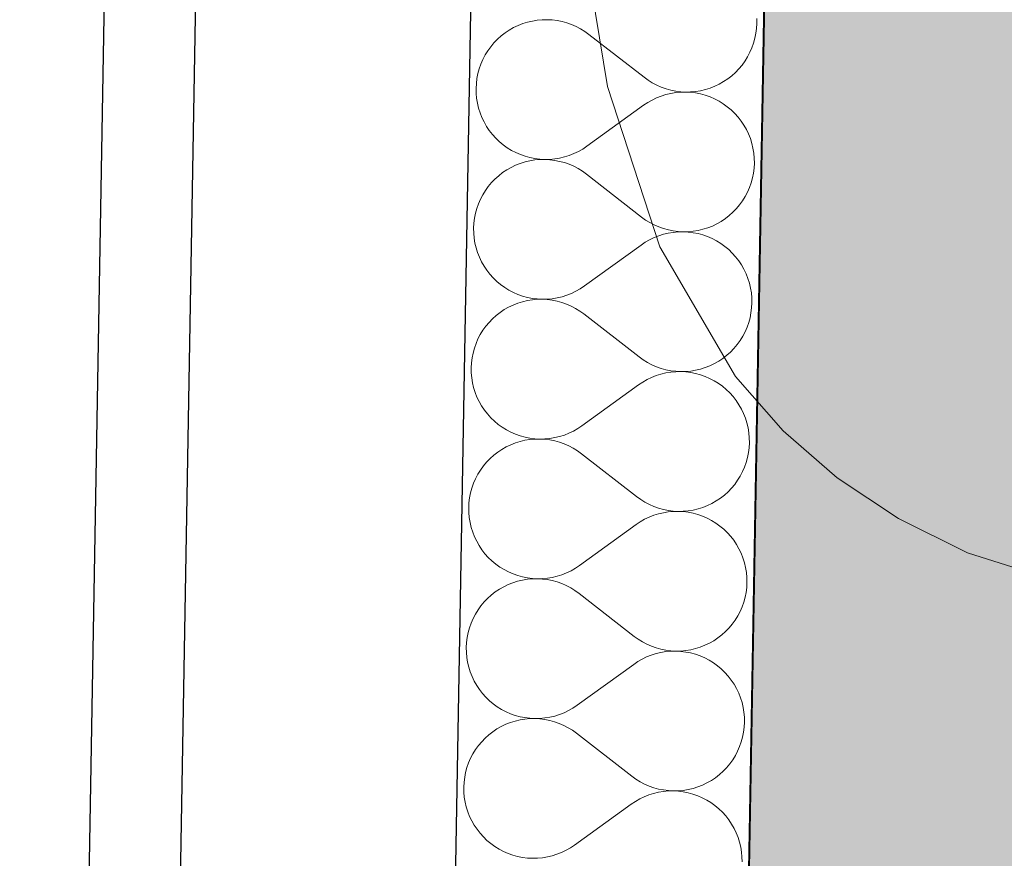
# Model space of a CAD drawing. Header units: millimetres. Extents: x -28017 to 3863, y -4271 to 20239.
# Tile 17 of 105: x -20835 to -20298, y 2877 to 3334. Entities that reach past the tile are written whole.
import ezdxf

# ---------------------------------------------------------------- set-up
doc = ezdxf.new("R2010")
doc.units = ezdxf.units.MM
doc.header["$MEASUREMENT"] = 0
doc.linetypes.add('Wipeout_Contour', pattern=[1000, 0, -1000])
for name, color, linetype in [('5._POHLED ZÁPADNÍ_2_Anotace - SP', 7, 'Continuous'), ('5._POHLED ZÁPADNÍ_2_Konstrukce - nenosné', 7, 'Continuous'), ('5._POHLED ZÁPADNÍ_2_Konstrukce - nosné', 7, 'Continuous'), ('5._POHLED ZÁPADNÍ_2_Nové_Konstrukce - nosné', 7, 'Continuous'), ('5._POHLED ZÁPADNÍ_2_Nové_Situace', 7, 'Continuous'), ('5._POHLED ZÁPADNÍ_2_Nové_Výplně - Povrchové', 7, 'Continuous'), ('5._POHLED ZÁPADNÍ_2_Nové_Výplně – Řezové', 7, 'Continuous'), ('5._POHLED ZÁPADNÍ_2_Výplně – Řezové', 7, 'Continuous')]:
    doc.layers.add(name, color=color, linetype=linetype)

# ---------------------------------------------------------------- blocks, each defined once
blk = doc.blocks.new('*X27', base_point=(-28336.19, -5790.34))
at = {"layer": '5._POHLED ZÁPADNÍ_2_Nové_Výplně – Řezové', "color": 21, "linetype": 'Continuous', "lineweight": 20, "true_color": 0xffaaaa}
for p, q in [((-20552.52, 3333.41), (-20555.21, 3332.98)), ((-20549.81, 3333.65), (-20552.52, 3333.41)), ((-20547.09, 3333.7), (-20549.81, 3333.65)), ((-20544.38, 3333.55), (-20547.09, 3333.7)), ((-20541.68, 3333.21), (-20544.38, 3333.55)), ((-20432.85, 3331.69), (-20432.9, 3334.41)), ((-20567.8, 3328.02), (-20570.07, 3326.51)), ((-20565.44, 3329.37), (-20567.8, 3328.02)), ((-20562.98, 3330.54), (-20565.44, 3329.37)), ((-20560.45, 3331.54), (-20562.98, 3330.54)), ((-20557.86, 3332.35), (-20560.45, 3331.54)), ((-20555.21, 3332.98), (-20557.86, 3332.35)), ((-20539.01, 3332.68), (-20541.68, 3333.21)), ((-20536.39, 3331.96), (-20539.01, 3332.68)), ((-20533.82, 3331.05), (-20536.39, 3331.96)), ((-20531.33, 3329.97), (-20533.82, 3331.05)), ((-20528.92, 3328.7), (-20531.33, 3329.97)), ((-20526.6, 3327.27), (-20528.92, 3328.7)), ((-20433.33, 3326.27), (-20432.99, 3328.97)), ((-20432.99, 3328.97), (-20432.85, 3331.69)), ((-20574.24, 3323.03), (-20576.13, 3321.07)), ((-20572.21, 3324.84), (-20574.24, 3323.03)), ((-20570.07, 3326.51), (-20572.21, 3324.84)), ((-20524.4, 3325.68), (-20526.6, 3327.27)), ((-20524.4, 3325.68), (-20494.33, 3302.29)), ((-20434.58, 3320.98), (-20433.86, 3323.6)), ((-20433.86, 3323.6), (-20433.33, 3326.27)), ((-20577.87, 3318.98), (-20579.46, 3316.77)), ((-20576.13, 3321.07), (-20577.87, 3318.98)), ((-20436.57, 3315.92), (-20435.49, 3318.41)), ((-20435.49, 3318.41), (-20434.58, 3320.98)), ((-20582.15, 3312.05), (-20583.24, 3309.55)), ((-20580.89, 3314.46), (-20582.15, 3312.05)), ((-20579.46, 3316.77), (-20580.89, 3314.46)), ((-20439.26, 3311.19), (-20437.83, 3313.51)), ((-20437.83, 3313.51), (-20436.57, 3315.92)), ((-20584.14, 3306.99), (-20584.86, 3304.37)), ((-20583.24, 3309.55), (-20584.14, 3306.99)), ((-20444.49, 3304.94), (-20442.6, 3306.9)), ((-20442.6, 3306.9), (-20440.85, 3308.99)), ((-20440.85, 3308.99), (-20439.26, 3311.19)), ((-20585.39, 3301.7), (-20585.73, 3299)), ((-20584.86, 3304.37), (-20585.39, 3301.7)), ((-20494.33, 3302.29), (-20492.12, 3300.7)), ((-20450.92, 3299.94), (-20448.66, 3301.46)), ((-20448.66, 3301.46), (-20446.51, 3303.12)), ((-20446.51, 3303.12), (-20444.49, 3304.94)), ((-20585.73, 3299), (-20585.88, 3296.28)), ((-20585.88, 3296.28), (-20585.83, 3293.56)), ((-20492.12, 3300.7), (-20489.81, 3299.27)), ((-20489.81, 3299.27), (-20487.4, 3298)), ((-20487.4, 3298), (-20484.91, 3296.92)), ((-20484.91, 3296.92), (-20482.34, 3296.01)), ((-20482.34, 3296.01), (-20479.72, 3295.29)), ((-20460.87, 3295.62), (-20458.27, 3296.43)), ((-20458.27, 3296.43), (-20455.74, 3297.43)), ((-20455.74, 3297.43), (-20453.29, 3298.6)), ((-20453.29, 3298.6), (-20450.92, 3299.94)), ((-20585.83, 3293.56), (-20585.58, 3290.85)), ((-20585.58, 3290.85), (-20585.15, 3288.17)), ((-20487.52, 3291.09), (-20489.97, 3289.92)), ((-20484.99, 3292.09), (-20487.52, 3291.09)), ((-20482.4, 3292.91), (-20484.99, 3292.09)), ((-20479.75, 3293.54), (-20482.4, 3292.91)), ((-20477.06, 3293.97), (-20479.75, 3293.54)), ((-20479.72, 3295.29), (-20477.05, 3294.76)), ((-20474.35, 3294.22), (-20477.06, 3293.97)), ((-20477.05, 3294.76), (-20474.35, 3294.42)), ((-20474.35, 3294.42), (-20471.63, 3294.27)), ((-20471.63, 3294.27), (-20474.35, 3294.22)), ((-20471.63, 3294.27), (-20468.91, 3294.32)), ((-20468.92, 3294.13), (-20471.63, 3294.27)), ((-20466.22, 3293.79), (-20468.92, 3294.13)), ((-20468.91, 3294.32), (-20466.2, 3294.56)), ((-20463.55, 3293.26), (-20466.22, 3293.79)), ((-20466.2, 3294.56), (-20463.52, 3294.99)), ((-20460.92, 3292.54), (-20463.55, 3293.26)), ((-20463.52, 3294.99), (-20460.87, 3295.62)), ((-20458.36, 3291.64), (-20460.92, 3292.54)), ((-20455.86, 3290.56), (-20458.36, 3291.64)), ((-20453.45, 3289.3), (-20455.86, 3290.56)), ((-20585.15, 3288.17), (-20584.52, 3285.52)), ((-20584.52, 3285.52), (-20583.71, 3282.92)), ((-20525.47, 3264.74), (-20494.6, 3287.05)), ((-20492.34, 3288.57), (-20494.6, 3287.05)), ((-20489.97, 3289.92), (-20492.34, 3288.57)), ((-20451.14, 3287.87), (-20453.45, 3289.3)), ((-20448.93, 3286.28), (-20451.14, 3287.87)), ((-20446.84, 3284.54), (-20448.93, 3286.28)), ((-20583.71, 3282.92), (-20582.71, 3280.39)), ((-20582.71, 3280.39), (-20581.54, 3277.94)), ((-20444.88, 3282.65), (-20446.84, 3284.54)), ((-20443.06, 3280.62), (-20444.88, 3282.65)), ((-20441.39, 3278.48), (-20443.06, 3280.62)), ((-20581.54, 3277.94), (-20580.19, 3275.57)), ((-20580.19, 3275.57), (-20578.68, 3273.31)), ((-20439.88, 3276.22), (-20441.39, 3278.48)), ((-20438.53, 3273.85), (-20439.88, 3276.22)), ((-20578.68, 3273.31), (-20577.01, 3271.17)), ((-20577.01, 3271.17), (-20575.19, 3269.14)), ((-20575.19, 3269.14), (-20573.23, 3267.25)), ((-20437.36, 3271.4), (-20438.53, 3273.85)), ((-20436.36, 3268.87), (-20437.36, 3271.4)), ((-20573.23, 3267.25), (-20571.14, 3265.51)), ((-20571.14, 3265.51), (-20568.93, 3263.92)), ((-20568.93, 3263.92), (-20566.62, 3262.49)), ((-20527.73, 3263.22), (-20525.47, 3264.74)), ((-20435.55, 3266.27), (-20436.36, 3268.87)), ((-20434.92, 3263.62), (-20435.55, 3266.27)), ((-20434.48, 3260.94), (-20434.92, 3263.62)), ((-20566.62, 3262.49), (-20564.21, 3261.23)), ((-20564.21, 3261.23), (-20561.71, 3260.15)), ((-20561.71, 3260.15), (-20559.14, 3259.25)), ((-20559.14, 3259.25), (-20556.52, 3258.53)), ((-20556.52, 3258.53), (-20553.85, 3258)), ((-20543, 3257.82), (-20540.32, 3258.25)), ((-20540.32, 3258.25), (-20537.67, 3258.88)), ((-20537.67, 3258.88), (-20535.08, 3259.7)), ((-20535.08, 3259.7), (-20532.55, 3260.7)), ((-20532.55, 3260.7), (-20530.09, 3261.87)), ((-20530.09, 3261.87), (-20527.73, 3263.22)), ((-20434.24, 3258.23), (-20434.48, 3260.94)), ((-20434.19, 3255.51), (-20434.24, 3258.23)), ((-20566.78, 3253.19), (-20569.14, 3251.85)), ((-20564.33, 3254.36), (-20566.78, 3253.19)), ((-20561.79, 3255.36), (-20564.33, 3254.36)), ((-20559.2, 3256.17), (-20561.79, 3255.36)), ((-20556.55, 3256.8), (-20559.2, 3256.17)), ((-20553.86, 3257.23), (-20556.55, 3256.8)), ((-20551.15, 3257.47), (-20553.86, 3257.23)), ((-20553.85, 3258), (-20551.15, 3257.66)), ((-20551.15, 3257.66), (-20548.43, 3257.52)), ((-20548.43, 3257.52), (-20551.15, 3257.47)), ((-20548.43, 3257.52), (-20545.71, 3257.57)), ((-20545.72, 3257.37), (-20548.43, 3257.52)), ((-20543.02, 3257.03), (-20545.72, 3257.37)), ((-20545.71, 3257.57), (-20543, 3257.82)), ((-20540.35, 3256.5), (-20543.02, 3257.03)), ((-20537.73, 3255.78), (-20540.35, 3256.5)), ((-20535.16, 3254.87), (-20537.73, 3255.78)), ((-20532.67, 3253.79), (-20535.16, 3254.87)), ((-20530.26, 3252.52), (-20532.67, 3253.79)), ((-20434.67, 3250.09), (-20434.34, 3252.79)), ((-20434.34, 3252.79), (-20434.19, 3255.51)), ((-20573.56, 3248.67), (-20575.58, 3246.85)), ((-20571.41, 3250.33), (-20573.56, 3248.67)), ((-20569.14, 3251.85), (-20571.41, 3250.33)), ((-20527.95, 3251.09), (-20530.26, 3252.52)), ((-20525.74, 3249.5), (-20527.95, 3251.09)), ((-20525.74, 3249.5), (-20495.67, 3226.11)), ((-20435.92, 3244.8), (-20435.2, 3247.42)), ((-20435.2, 3247.42), (-20434.67, 3250.09)), ((-20579.21, 3242.8), (-20580.8, 3240.6)), ((-20577.47, 3244.89), (-20579.21, 3242.8)), ((-20575.58, 3246.85), (-20577.47, 3244.89)), ((-20437.91, 3239.74), (-20436.83, 3242.24)), ((-20436.83, 3242.24), (-20435.92, 3244.8)), ((-20582.23, 3238.28), (-20583.5, 3235.87)), ((-20580.8, 3240.6), (-20582.23, 3238.28)), ((-20440.6, 3235.02), (-20439.18, 3237.33)), ((-20439.18, 3237.33), (-20437.91, 3239.74)), ((-20584.58, 3233.38), (-20585.49, 3230.81)), ((-20583.5, 3235.87), (-20584.58, 3233.38)), ((-20443.94, 3230.72), (-20442.2, 3232.81)), ((-20442.2, 3232.81), (-20440.6, 3235.02)), ((-20586.21, 3228.19), (-20586.74, 3225.52)), ((-20585.49, 3230.81), (-20586.21, 3228.19)), ((-20495.67, 3226.11), (-20493.46, 3224.52)), ((-20450, 3225.28), (-20447.85, 3226.95)), ((-20447.85, 3226.95), (-20445.83, 3228.76)), ((-20445.83, 3228.76), (-20443.94, 3230.72)), ((-20587.07, 3222.82), (-20587.22, 3220.1)), ((-20586.74, 3225.52), (-20587.07, 3222.82)), ((-20493.46, 3224.52), (-20491.15, 3223.09)), ((-20491.15, 3223.09), (-20488.74, 3221.82)), ((-20488.74, 3221.82), (-20486.25, 3220.74)), ((-20486.25, 3220.74), (-20483.68, 3219.83)), ((-20459.62, 3220.25), (-20457.08, 3221.25)), ((-20457.08, 3221.25), (-20454.63, 3222.42)), ((-20454.63, 3222.42), (-20452.27, 3223.77)), ((-20452.27, 3223.77), (-20450, 3225.28)), ((-20587.22, 3220.1), (-20587.17, 3217.38)), ((-20587.17, 3217.38), (-20586.93, 3214.67)), ((-20486.33, 3215.91), (-20488.86, 3214.91)), ((-20483.74, 3216.73), (-20486.33, 3215.91)), ((-20481.09, 3217.36), (-20483.74, 3216.73)), ((-20483.68, 3219.83), (-20481.06, 3219.11)), ((-20478.4, 3217.79), (-20481.09, 3217.36)), ((-20481.06, 3219.11), (-20478.39, 3218.58)), ((-20475.7, 3218.04), (-20478.4, 3217.79)), ((-20478.39, 3218.58), (-20475.69, 3218.24)), ((-20472.98, 3218.09), (-20475.7, 3218.04)), ((-20475.69, 3218.24), (-20472.98, 3218.09)), ((-20472.98, 3218.09), (-20470.26, 3218.14)), ((-20470.26, 3217.95), (-20472.98, 3218.09)), ((-20470.26, 3218.14), (-20467.55, 3218.38)), ((-20467.56, 3217.61), (-20470.26, 3217.95)), ((-20464.89, 3217.08), (-20467.56, 3217.61)), ((-20467.55, 3218.38), (-20464.86, 3218.81)), ((-20462.27, 3216.36), (-20464.89, 3217.08)), ((-20464.86, 3218.81), (-20462.21, 3219.44)), ((-20459.7, 3215.46), (-20462.27, 3216.36)), ((-20462.21, 3219.44), (-20459.62, 3220.25)), ((-20457.2, 3214.38), (-20459.7, 3215.46)), ((-20586.93, 3214.67), (-20586.49, 3211.99)), ((-20586.49, 3211.99), (-20585.86, 3209.34)), ((-20526.81, 3188.56), (-20495.94, 3210.87)), ((-20493.68, 3212.39), (-20495.94, 3210.87)), ((-20491.32, 3213.74), (-20493.68, 3212.39)), ((-20488.86, 3214.91), (-20491.32, 3213.74)), ((-20454.79, 3213.12), (-20457.2, 3214.38)), ((-20452.48, 3211.69), (-20454.79, 3213.12)), ((-20450.27, 3210.1), (-20452.48, 3211.69)), ((-20448.18, 3208.36), (-20450.27, 3210.1)), ((-20585.86, 3209.34), (-20585.05, 3206.74)), ((-20585.05, 3206.74), (-20584.05, 3204.21)), ((-20446.22, 3206.47), (-20448.18, 3208.36)), ((-20444.4, 3204.45), (-20446.22, 3206.47)), ((-20584.05, 3204.21), (-20582.88, 3201.76)), ((-20582.88, 3201.76), (-20581.53, 3199.4)), ((-20581.53, 3199.4), (-20580.02, 3197.13)), ((-20442.73, 3202.3), (-20444.4, 3204.45)), ((-20441.22, 3200.04), (-20442.73, 3202.3)), ((-20439.87, 3197.67), (-20441.22, 3200.04)), ((-20580.02, 3197.13), (-20578.35, 3194.99)), ((-20578.35, 3194.99), (-20576.53, 3192.96)), ((-20438.7, 3195.22), (-20439.87, 3197.67)), ((-20437.7, 3192.69), (-20438.7, 3195.22)), ((-20576.53, 3192.96), (-20574.57, 3191.08)), ((-20574.57, 3191.08), (-20572.48, 3189.33)), ((-20572.48, 3189.33), (-20570.27, 3187.74)), ((-20529.07, 3187.04), (-20526.81, 3188.56)), ((-20436.89, 3190.09), (-20437.7, 3192.69)), ((-20436.26, 3187.45), (-20436.89, 3190.09)), ((-20570.27, 3187.74), (-20567.96, 3186.31)), ((-20567.96, 3186.31), (-20565.55, 3185.06)), ((-20565.55, 3185.06), (-20563.05, 3183.97)), ((-20563.05, 3183.97), (-20560.49, 3183.07)), ((-20560.49, 3183.07), (-20557.86, 3182.35)), ((-20539.01, 3182.7), (-20536.42, 3183.52)), ((-20536.42, 3183.52), (-20533.89, 3184.52)), ((-20533.89, 3184.52), (-20531.44, 3185.69)), ((-20531.44, 3185.69), (-20529.07, 3187.04)), ((-20435.82, 3184.76), (-20436.26, 3187.45)), ((-20435.58, 3182.05), (-20435.82, 3184.76)), ((-20565.67, 3178.19), (-20568.12, 3177.01)), ((-20563.14, 3179.18), (-20565.67, 3178.19)), ((-20560.54, 3179.99), (-20563.14, 3179.18)), ((-20557.89, 3180.62), (-20560.54, 3179.99)), ((-20555.21, 3181.05), (-20557.89, 3180.62)), ((-20557.86, 3182.35), (-20555.19, 3181.82)), ((-20552.5, 3181.29), (-20555.21, 3181.05)), ((-20555.19, 3181.82), (-20552.49, 3181.49)), ((-20549.78, 3181.34), (-20552.5, 3181.29)), ((-20552.49, 3181.49), (-20549.78, 3181.34)), ((-20549.78, 3181.34), (-20547.06, 3181.39)), ((-20547.06, 3181.2), (-20549.78, 3181.34)), ((-20547.06, 3181.39), (-20544.35, 3181.64)), ((-20544.36, 3180.85), (-20547.06, 3181.2)), ((-20541.69, 3180.32), (-20544.36, 3180.85)), ((-20544.35, 3181.64), (-20541.66, 3182.08)), ((-20539.07, 3179.6), (-20541.69, 3180.32)), ((-20541.66, 3182.08), (-20539.01, 3182.7)), ((-20536.5, 3178.7), (-20539.07, 3179.6)), ((-20534.01, 3177.61), (-20536.5, 3178.7)), ((-20435.68, 3176.61), (-20435.53, 3179.33)), ((-20435.53, 3179.33), (-20435.58, 3182.05)), ((-20574.9, 3172.49), (-20576.92, 3170.67)), ((-20572.75, 3174.16), (-20574.9, 3172.49)), ((-20570.49, 3175.67), (-20572.75, 3174.16)), ((-20568.12, 3177.01), (-20570.49, 3175.67)), ((-20531.6, 3176.35), (-20534.01, 3177.61)), ((-20529.29, 3174.91), (-20531.6, 3176.35)), ((-20527.08, 3173.32), (-20529.29, 3174.91)), ((-20527.08, 3173.32), (-20497.01, 3149.93)), ((-20436.55, 3171.25), (-20436.02, 3173.91)), ((-20436.02, 3173.91), (-20435.68, 3176.61)), ((-20578.81, 3168.71), (-20580.56, 3166.62)), ((-20576.92, 3170.67), (-20578.81, 3168.71)), ((-20438.17, 3166.06), (-20437.27, 3168.62)), ((-20437.27, 3168.62), (-20436.55, 3171.25)), ((-20583.58, 3162.1), (-20584.84, 3159.69)), ((-20582.15, 3164.42), (-20583.58, 3162.1)), ((-20580.56, 3166.62), (-20582.15, 3164.42)), ((-20440.52, 3161.15), (-20439.26, 3163.56)), ((-20439.26, 3163.56), (-20438.17, 3166.06)), ((-20585.92, 3157.2), (-20586.83, 3154.63)), ((-20584.84, 3159.69), (-20585.92, 3157.2)), ((-20445.28, 3154.54), (-20443.54, 3156.63)), ((-20443.54, 3156.63), (-20441.95, 3158.84)), ((-20441.95, 3158.84), (-20440.52, 3161.15)), ((-20587.55, 3152.01), (-20588.08, 3149.34)), ((-20586.83, 3154.63), (-20587.55, 3152.01)), ((-20449.2, 3150.77), (-20447.17, 3152.58)), ((-20447.17, 3152.58), (-20445.28, 3154.54)), ((-20588.42, 3146.64), (-20588.56, 3143.92)), ((-20588.08, 3149.34), (-20588.42, 3146.64)), ((-20497.01, 3149.93), (-20494.81, 3148.34)), ((-20494.81, 3148.34), (-20492.49, 3146.91)), ((-20492.49, 3146.91), (-20490.08, 3145.65)), ((-20490.08, 3145.65), (-20487.59, 3144.56)), ((-20458.43, 3145.07), (-20455.97, 3146.24)), ((-20455.97, 3146.24), (-20453.61, 3147.59)), ((-20453.61, 3147.59), (-20451.34, 3149.1)), ((-20451.34, 3149.1), (-20449.2, 3150.77)), ((-20588.56, 3143.92), (-20588.51, 3141.2)), ((-20588.51, 3141.2), (-20588.27, 3138.49)), ((-20485.08, 3140.55), (-20487.67, 3139.73)), ((-20487.59, 3144.56), (-20485.02, 3143.65)), ((-20482.43, 3141.18), (-20485.08, 3140.55)), ((-20485.02, 3143.65), (-20482.4, 3142.93)), ((-20479.75, 3141.62), (-20482.43, 3141.18)), ((-20482.4, 3142.93), (-20479.73, 3142.4)), ((-20477.04, 3141.86), (-20479.75, 3141.62)), ((-20479.73, 3142.4), (-20477.03, 3142.06)), ((-20474.32, 3141.91), (-20477.04, 3141.86)), ((-20477.03, 3142.06), (-20474.32, 3141.91)), ((-20474.32, 3141.91), (-20471.6, 3141.96)), ((-20471.6, 3141.77), (-20474.32, 3141.91)), ((-20471.6, 3141.96), (-20468.89, 3142.2)), ((-20468.9, 3141.43), (-20471.6, 3141.77)), ((-20466.23, 3140.9), (-20468.9, 3141.43)), ((-20468.89, 3142.2), (-20466.2, 3142.64)), ((-20463.61, 3140.19), (-20466.23, 3140.9)), ((-20466.2, 3142.64), (-20463.55, 3143.26)), ((-20461.04, 3139.28), (-20463.61, 3140.19)), ((-20463.55, 3143.26), (-20460.96, 3144.07)), ((-20460.96, 3144.07), (-20458.43, 3145.07)), ((-20588.27, 3138.49), (-20587.83, 3135.81)), ((-20587.83, 3135.81), (-20587.21, 3133.16)), ((-20528.15, 3112.38), (-20497.28, 3134.7)), ((-20495.02, 3136.21), (-20497.28, 3134.7)), ((-20492.66, 3137.56), (-20495.02, 3136.21)), ((-20490.2, 3138.74), (-20492.66, 3137.56)), ((-20487.67, 3139.73), (-20490.2, 3138.74)), ((-20458.55, 3138.2), (-20461.04, 3139.28)), ((-20456.13, 3136.94), (-20458.55, 3138.2)), ((-20453.82, 3135.51), (-20456.13, 3136.94)), ((-20451.61, 3133.92), (-20453.82, 3135.51)), ((-20587.21, 3133.16), (-20586.39, 3130.57)), ((-20586.39, 3130.57), (-20585.39, 3128.03)), ((-20449.52, 3132.18), (-20451.61, 3133.92)), ((-20447.56, 3130.29), (-20449.52, 3132.18)), ((-20445.74, 3128.27), (-20447.56, 3130.29)), ((-20585.39, 3128.03), (-20584.22, 3125.58)), ((-20584.22, 3125.58), (-20582.87, 3123.22)), ((-20444.07, 3126.12), (-20445.74, 3128.27)), ((-20442.56, 3123.86), (-20444.07, 3126.12)), ((-20582.87, 3123.22), (-20581.36, 3120.96)), ((-20581.36, 3120.96), (-20579.69, 3118.81)), ((-20579.69, 3118.81), (-20577.87, 3116.79)), ((-20441.22, 3121.49), (-20442.56, 3123.86)), ((-20440.04, 3119.04), (-20441.22, 3121.49)), ((-20439.04, 3116.51), (-20440.04, 3119.04)), ((-20577.87, 3116.79), (-20575.91, 3114.9)), ((-20575.91, 3114.9), (-20573.82, 3113.15)), ((-20438.23, 3113.91), (-20439.04, 3116.51)), ((-20437.6, 3111.27), (-20438.23, 3113.91)), ((-20573.82, 3113.15), (-20571.61, 3111.56)), ((-20571.61, 3111.56), (-20569.3, 3110.14)), ((-20569.3, 3110.14), (-20566.89, 3108.88)), ((-20566.89, 3108.88), (-20564.39, 3107.79)), ((-20537.76, 3107.34), (-20535.23, 3108.34)), ((-20535.23, 3108.34), (-20532.78, 3109.52)), ((-20532.78, 3109.52), (-20530.41, 3110.87)), ((-20530.41, 3110.87), (-20528.15, 3112.38)), ((-20437.17, 3108.58), (-20437.6, 3111.27)), ((-20436.92, 3105.87), (-20437.17, 3108.58)), ((-20564.48, 3103), (-20567.01, 3102.01)), ((-20561.88, 3103.82), (-20564.48, 3103)), ((-20564.39, 3107.79), (-20561.83, 3106.89)), ((-20559.23, 3104.44), (-20561.88, 3103.82)), ((-20561.83, 3106.89), (-20559.2, 3106.17)), ((-20556.55, 3104.87), (-20559.23, 3104.44)), ((-20559.2, 3106.17), (-20556.53, 3105.64)), ((-20553.84, 3105.12), (-20556.55, 3104.87)), ((-20556.53, 3105.64), (-20553.83, 3105.31)), ((-20551.12, 3105.16), (-20553.84, 3105.12)), ((-20553.83, 3105.31), (-20551.12, 3105.16)), ((-20551.12, 3105.16), (-20548.4, 3105.21)), ((-20548.4, 3105.02), (-20551.12, 3105.16)), ((-20548.4, 3105.21), (-20545.69, 3105.46)), ((-20545.7, 3104.68), (-20548.4, 3105.02)), ((-20543.03, 3104.14), (-20545.7, 3104.68)), ((-20545.69, 3105.46), (-20543, 3105.9)), ((-20540.41, 3103.42), (-20543.03, 3104.14)), ((-20543, 3105.9), (-20540.36, 3106.53)), ((-20537.85, 3102.52), (-20540.41, 3103.42)), ((-20540.36, 3106.53), (-20537.76, 3107.34)), ((-20535.35, 3101.43), (-20537.85, 3102.52)), ((-20437.02, 3100.43), (-20436.87, 3103.15)), ((-20436.87, 3103.15), (-20436.92, 3105.87)), ((-20574.09, 3097.98), (-20576.24, 3096.31)), ((-20571.83, 3099.49), (-20574.09, 3097.98)), ((-20569.46, 3100.83), (-20571.83, 3099.49)), ((-20567.01, 3102.01), (-20569.46, 3100.83)), ((-20532.94, 3100.17), (-20535.35, 3101.43)), ((-20530.63, 3098.74), (-20532.94, 3100.17)), ((-20528.42, 3097.14), (-20530.63, 3098.74)), ((-20528.42, 3097.14), (-20498.35, 3073.75)), ((-20437.89, 3095.07), (-20437.36, 3097.74)), ((-20437.36, 3097.74), (-20437.02, 3100.43)), ((-20580.15, 3092.53), (-20581.9, 3090.45)), ((-20578.26, 3094.49), (-20580.15, 3092.53)), ((-20576.24, 3096.31), (-20578.26, 3094.49)), ((-20439.51, 3089.88), (-20438.61, 3092.44)), ((-20438.61, 3092.44), (-20437.89, 3095.07)), ((-20583.49, 3088.24), (-20584.92, 3085.92)), ((-20581.9, 3090.45), (-20583.49, 3088.24)), ((-20441.86, 3084.97), (-20440.6, 3087.38)), ((-20440.6, 3087.38), (-20439.51, 3089.88)), ((-20587.26, 3081.02), (-20588.17, 3078.45)), ((-20586.18, 3083.51), (-20587.26, 3081.02)), ((-20584.92, 3085.92), (-20586.18, 3083.51)), ((-20444.88, 3080.45), (-20443.29, 3082.66)), ((-20443.29, 3082.66), (-20441.86, 3084.97)), ((-20588.89, 3075.83), (-20589.42, 3073.16)), ((-20588.17, 3078.45), (-20588.89, 3075.83)), ((-20450.54, 3074.59), (-20448.51, 3076.41)), ((-20448.51, 3076.41), (-20446.62, 3078.36)), ((-20446.62, 3078.36), (-20444.88, 3080.45)), ((-20589.76, 3070.46), (-20589.9, 3067.75)), ((-20589.42, 3073.16), (-20589.76, 3070.46)), ((-20498.35, 3073.75), (-20496.15, 3072.16)), ((-20496.15, 3072.16), (-20493.83, 3070.73)), ((-20493.83, 3070.73), (-20491.42, 3069.47)), ((-20457.31, 3070.06), (-20454.95, 3071.41)), ((-20454.95, 3071.41), (-20452.69, 3072.92)), ((-20452.69, 3072.92), (-20450.54, 3074.59)), ((-20589.9, 3067.75), (-20589.85, 3065.02)), ((-20589.85, 3065.02), (-20589.61, 3062.32)), ((-20491.42, 3069.47), (-20488.93, 3068.38)), ((-20488.93, 3068.38), (-20486.37, 3067.47)), ((-20483.77, 3065), (-20486.42, 3064.37)), ((-20486.37, 3067.47), (-20483.74, 3066.75)), ((-20481.09, 3065.44), (-20483.77, 3065)), ((-20483.74, 3066.75), (-20481.07, 3066.22)), ((-20478.38, 3065.68), (-20481.09, 3065.44)), ((-20481.07, 3066.22), (-20478.37, 3065.88)), ((-20475.66, 3065.73), (-20478.38, 3065.68)), ((-20478.37, 3065.88), (-20475.66, 3065.73)), ((-20475.66, 3065.73), (-20472.94, 3065.78)), ((-20472.94, 3065.59), (-20475.66, 3065.73)), ((-20472.94, 3065.78), (-20470.23, 3066.02)), ((-20470.24, 3065.25), (-20472.94, 3065.59)), ((-20467.57, 3064.72), (-20470.24, 3065.25)), ((-20470.23, 3066.02), (-20467.54, 3066.46)), ((-20467.54, 3066.46), (-20464.89, 3067.08)), ((-20464.89, 3067.08), (-20462.3, 3067.89)), ((-20462.3, 3067.89), (-20459.77, 3068.89)), ((-20459.77, 3068.89), (-20457.31, 3070.06)), ((-20589.61, 3062.32), (-20589.17, 3059.63)), ((-20589.17, 3059.63), (-20588.55, 3056.98)), ((-20496.36, 3060.03), (-20498.62, 3058.52)), ((-20494, 3061.38), (-20496.36, 3060.03)), ((-20491.55, 3062.56), (-20494, 3061.38)), ((-20489.02, 3063.56), (-20491.55, 3062.56)), ((-20486.42, 3064.37), (-20489.02, 3063.56)), ((-20464.95, 3064.01), (-20467.57, 3064.72)), ((-20462.38, 3063.1), (-20464.95, 3064.01)), ((-20459.89, 3062.02), (-20462.38, 3063.1)), ((-20457.48, 3060.76), (-20459.89, 3062.02)), ((-20455.16, 3059.33), (-20457.48, 3060.76)), ((-20588.55, 3056.98), (-20587.73, 3054.39)), ((-20587.73, 3054.39), (-20586.74, 3051.86)), ((-20529.5, 3036.2), (-20498.62, 3058.52)), ((-20452.95, 3057.74), (-20455.16, 3059.33)), ((-20450.86, 3056), (-20452.95, 3057.74)), ((-20448.91, 3054.11), (-20450.86, 3056)), ((-20586.74, 3051.86), (-20585.56, 3049.4)), ((-20585.56, 3049.4), (-20584.21, 3047.04)), ((-20447.09, 3052.09), (-20448.91, 3054.11)), ((-20445.42, 3049.94), (-20447.09, 3052.09)), ((-20443.9, 3047.68), (-20445.42, 3049.94)), ((-20584.21, 3047.04), (-20582.7, 3044.78)), ((-20582.7, 3044.78), (-20581.03, 3042.63)), ((-20442.56, 3045.32), (-20443.9, 3047.68)), ((-20441.38, 3042.86), (-20442.56, 3045.32)), ((-20581.03, 3042.63), (-20579.21, 3040.61)), ((-20579.21, 3040.61), (-20577.25, 3038.72)), ((-20577.25, 3038.72), (-20575.16, 3036.98)), ((-20440.38, 3040.33), (-20441.38, 3042.86)), ((-20439.57, 3037.74), (-20440.38, 3040.33)), ((-20575.16, 3036.98), (-20572.96, 3035.39)), ((-20572.96, 3035.39), (-20570.64, 3033.96)), ((-20570.64, 3033.96), (-20568.23, 3032.7)), ((-20568.23, 3032.7), (-20565.73, 3031.61)), ((-20536.57, 3032.16), (-20534.12, 3033.34)), ((-20534.12, 3033.34), (-20531.76, 3034.69)), ((-20531.76, 3034.69), (-20529.5, 3036.2)), ((-20438.94, 3035.09), (-20439.57, 3037.74)), ((-20438.51, 3032.4), (-20438.94, 3035.09)), ((-20563.22, 3027.64), (-20565.82, 3026.82)), ((-20565.73, 3031.61), (-20563.17, 3030.71)), ((-20560.57, 3028.26), (-20563.22, 3027.64)), ((-20563.17, 3030.71), (-20560.54, 3029.99)), ((-20557.89, 3028.7), (-20560.57, 3028.26)), ((-20560.54, 3029.99), (-20557.88, 3029.46)), ((-20555.18, 3028.94), (-20557.89, 3028.7)), ((-20557.88, 3029.46), (-20555.18, 3029.13)), ((-20555.18, 3029.13), (-20552.46, 3028.98)), ((-20552.46, 3028.98), (-20555.18, 3028.94)), ((-20552.46, 3028.98), (-20549.74, 3029.04)), ((-20549.74, 3028.84), (-20552.46, 3028.98)), ((-20549.74, 3029.04), (-20547.03, 3029.28)), ((-20547.04, 3028.5), (-20549.74, 3028.84)), ((-20544.38, 3027.97), (-20547.04, 3028.5)), ((-20547.03, 3029.28), (-20544.34, 3029.72)), ((-20541.75, 3027.24), (-20544.38, 3027.97)), ((-20544.34, 3029.72), (-20541.7, 3030.35)), ((-20541.7, 3030.35), (-20539.1, 3031.16)), ((-20539.1, 3031.16), (-20536.57, 3032.16)), ((-20438.26, 3029.69), (-20438.51, 3032.4)), ((-20438.22, 3026.97), (-20438.26, 3029.69)), ((-20573.17, 3023.31), (-20575.43, 3021.8)), ((-20570.8, 3024.66), (-20573.17, 3023.31)), ((-20568.35, 3025.83), (-20570.8, 3024.66)), ((-20565.82, 3026.82), (-20568.35, 3025.83)), ((-20539.19, 3026.34), (-20541.75, 3027.24)), ((-20536.69, 3025.25), (-20539.19, 3026.34)), ((-20534.28, 3023.99), (-20536.69, 3025.25)), ((-20531.97, 3022.56), (-20534.28, 3023.99)), ((-20529.76, 3020.96), (-20531.97, 3022.56)), ((-20438.7, 3021.56), (-20438.36, 3024.26)), ((-20438.36, 3024.26), (-20438.22, 3026.97)), ((-20579.6, 3018.31), (-20581.49, 3016.35)), ((-20577.58, 3020.13), (-20579.6, 3018.31)), ((-20575.43, 3021.8), (-20577.58, 3020.13)), ((-20529.76, 3020.96), (-20499.69, 2997.57)), ((-20439.95, 3016.26), (-20439.23, 3018.89)), ((-20439.23, 3018.89), (-20438.7, 3021.56)), ((-20584.83, 3012.06), (-20586.26, 3009.75)), ((-20583.24, 3014.27), (-20584.83, 3012.06)), ((-20581.49, 3016.35), (-20583.24, 3014.27)), ((-20441.94, 3011.2), (-20440.85, 3013.7)), ((-20440.85, 3013.7), (-20439.95, 3016.26)), ((-20587.52, 3007.33), (-20588.61, 3004.84)), ((-20586.26, 3009.75), (-20587.52, 3007.33)), ((-20446.22, 3004.27), (-20444.63, 3006.48)), ((-20444.63, 3006.48), (-20443.2, 3008.79)), ((-20443.2, 3008.79), (-20441.94, 3011.2)), ((-20589.51, 3002.27), (-20590.23, 2999.65)), ((-20588.61, 3004.84), (-20589.51, 3002.27)), ((-20449.85, 3000.23), (-20447.97, 3002.19)), ((-20447.97, 3002.19), (-20446.22, 3004.27)), ((-20590.76, 2996.98), (-20591.1, 2994.28)), ((-20590.23, 2999.65), (-20590.76, 2996.98)), ((-20499.69, 2997.57), (-20497.49, 2995.98)), ((-20497.49, 2995.98), (-20495.18, 2994.55)), ((-20458.65, 2993.88), (-20456.29, 2995.23)), ((-20456.29, 2995.23), (-20454.03, 2996.74)), ((-20454.03, 2996.74), (-20451.88, 2998.41)), ((-20451.88, 2998.41), (-20449.85, 3000.23)), ((-20591.1, 2994.28), (-20591.24, 2991.57)), ((-20591.24, 2991.57), (-20591.19, 2988.85)), ((-20495.18, 2994.55), (-20492.77, 2993.29)), ((-20492.77, 2993.29), (-20490.27, 2992.2)), ((-20490.27, 2992.2), (-20487.71, 2991.29)), ((-20487.71, 2991.29), (-20485.08, 2990.57)), ((-20485.08, 2990.57), (-20482.42, 2990.04)), ((-20482.42, 2990.04), (-20479.72, 2989.7)), ((-20474.28, 2989.6), (-20471.57, 2989.84)), ((-20471.57, 2989.84), (-20468.88, 2990.28)), ((-20468.88, 2990.28), (-20466.24, 2990.9)), ((-20466.24, 2990.9), (-20463.64, 2991.72)), ((-20463.64, 2991.72), (-20461.11, 2992.71)), ((-20461.11, 2992.71), (-20458.65, 2993.88)), ((-20591.19, 2988.85), (-20590.95, 2986.14)), ((-20590.95, 2986.14), (-20590.51, 2983.45)), ((-20495.34, 2985.2), (-20497.7, 2983.85)), ((-20492.89, 2986.38), (-20495.34, 2985.2)), ((-20490.36, 2987.38), (-20492.89, 2986.38)), ((-20487.76, 2988.19), (-20490.36, 2987.38)), ((-20485.11, 2988.82), (-20487.76, 2988.19)), ((-20482.43, 2989.26), (-20485.11, 2988.82)), ((-20479.72, 2989.5), (-20482.43, 2989.26)), ((-20479.72, 2989.7), (-20477, 2989.55)), ((-20477, 2989.55), (-20479.72, 2989.5)), ((-20477, 2989.55), (-20474.28, 2989.6)), ((-20474.28, 2989.41), (-20477, 2989.55)), ((-20471.58, 2989.07), (-20474.28, 2989.41)), ((-20468.91, 2988.55), (-20471.58, 2989.07)), ((-20466.29, 2987.83), (-20468.91, 2988.55)), ((-20463.72, 2986.93), (-20466.29, 2987.83)), ((-20461.23, 2985.84), (-20463.72, 2986.93)), ((-20458.82, 2984.58), (-20461.23, 2985.84)), ((-20456.5, 2983.15), (-20458.82, 2984.58)), ((-20590.51, 2983.45), (-20589.89, 2980.8)), ((-20589.89, 2980.8), (-20589.07, 2978.21)), ((-20530.84, 2960.02), (-20499.96, 2982.34)), ((-20497.7, 2983.85), (-20499.96, 2982.34)), ((-20454.29, 2981.56), (-20456.5, 2983.15)), ((-20452.21, 2979.82), (-20454.29, 2981.56)), ((-20450.25, 2977.93), (-20452.21, 2979.82)), ((-20589.07, 2978.21), (-20588.08, 2975.68)), ((-20588.08, 2975.68), (-20586.9, 2973.22)), ((-20448.43, 2975.91), (-20450.25, 2977.93)), ((-20446.76, 2973.76), (-20448.43, 2975.91)), ((-20445.25, 2971.5), (-20446.76, 2973.76)), ((-20586.9, 2973.22), (-20585.55, 2970.86)), ((-20585.55, 2970.86), (-20584.04, 2968.6)), ((-20584.04, 2968.6), (-20582.37, 2966.45)), ((-20443.9, 2969.14), (-20445.25, 2971.5)), ((-20442.72, 2966.68), (-20443.9, 2969.14)), ((-20582.37, 2966.45), (-20580.55, 2964.43)), ((-20580.55, 2964.43), (-20578.59, 2962.54)), ((-20441.73, 2964.15), (-20442.72, 2966.68)), ((-20440.91, 2961.56), (-20441.73, 2964.15)), ((-20578.59, 2962.54), (-20576.51, 2960.8)), ((-20576.51, 2960.8), (-20574.3, 2959.21)), ((-20574.3, 2959.21), (-20571.98, 2957.78)), ((-20571.98, 2957.78), (-20569.57, 2956.52)), ((-20535.46, 2957.16), (-20533.1, 2958.51)), ((-20533.1, 2958.51), (-20530.84, 2960.02)), ((-20440.29, 2958.91), (-20440.91, 2961.56)), ((-20439.85, 2956.22), (-20440.29, 2958.91)), ((-20569.57, 2956.52), (-20567.08, 2955.44)), ((-20567.08, 2955.44), (-20564.51, 2954.53)), ((-20564.51, 2954.53), (-20561.89, 2953.81)), ((-20559.23, 2952.52), (-20561.92, 2952.08)), ((-20561.89, 2953.81), (-20559.22, 2953.29)), ((-20556.52, 2952.76), (-20559.23, 2952.52)), ((-20559.22, 2953.29), (-20556.52, 2952.95)), ((-20556.52, 2952.95), (-20553.8, 2952.81)), ((-20553.8, 2952.81), (-20556.52, 2952.76)), ((-20553.8, 2952.81), (-20551.08, 2952.86)), ((-20551.08, 2952.66), (-20553.8, 2952.81)), ((-20551.08, 2952.86), (-20548.37, 2953.1)), ((-20548.38, 2952.32), (-20551.08, 2952.66)), ((-20545.72, 2951.79), (-20548.38, 2952.32)), ((-20548.37, 2953.1), (-20545.69, 2953.54)), ((-20545.69, 2953.54), (-20543.04, 2954.17)), ((-20543.04, 2954.17), (-20540.44, 2954.98)), ((-20540.44, 2954.98), (-20537.91, 2955.98)), ((-20537.91, 2955.98), (-20535.46, 2957.16)), ((-20439.61, 2953.51), (-20439.85, 2956.22)), ((-20439.56, 2950.79), (-20439.61, 2953.51)), ((-20574.51, 2947.13), (-20576.77, 2945.62)), ((-20572.15, 2948.48), (-20574.51, 2947.13)), ((-20569.69, 2949.65), (-20572.15, 2948.48)), ((-20567.16, 2950.65), (-20569.69, 2949.65)), ((-20564.56, 2951.46), (-20567.16, 2950.65)), ((-20561.92, 2952.08), (-20564.56, 2951.46)), ((-20543.09, 2951.07), (-20545.72, 2951.79)), ((-20540.53, 2950.16), (-20543.09, 2951.07)), ((-20538.03, 2949.07), (-20540.53, 2950.16)), ((-20535.62, 2947.81), (-20538.03, 2949.07)), ((-20533.31, 2946.38), (-20535.62, 2947.81)), ((-20440.04, 2945.38), (-20439.7, 2948.08)), ((-20439.7, 2948.08), (-20439.56, 2950.79)), ((-20580.95, 2942.13), (-20582.83, 2940.18)), ((-20578.92, 2943.95), (-20580.95, 2942.13)), ((-20576.77, 2945.62), (-20578.92, 2943.95)), ((-20531.11, 2944.79), (-20533.31, 2946.38)), ((-20531.11, 2944.79), (-20501.04, 2921.4)), ((-20441.29, 2940.09), (-20440.57, 2942.71)), ((-20440.57, 2942.71), (-20440.04, 2945.38)), ((-20584.58, 2938.09), (-20586.17, 2935.88)), ((-20582.83, 2940.18), (-20584.58, 2938.09)), ((-20443.28, 2935.03), (-20442.19, 2937.52)), ((-20442.19, 2937.52), (-20441.29, 2940.09)), ((-20588.86, 2931.16), (-20589.95, 2928.66)), ((-20587.6, 2933.57), (-20588.86, 2931.16)), ((-20586.17, 2935.88), (-20587.6, 2933.57)), ((-20445.97, 2930.3), (-20444.54, 2932.62)), ((-20444.54, 2932.62), (-20443.28, 2935.03)), ((-20590.85, 2926.1), (-20591.57, 2923.47)), ((-20589.95, 2928.66), (-20590.85, 2926.1)), ((-20451.2, 2924.05), (-20449.31, 2926.01)), ((-20449.31, 2926.01), (-20447.56, 2928.09)), ((-20447.56, 2928.09), (-20445.97, 2930.3)), ((-20592.1, 2920.8), (-20592.44, 2918.1)), ((-20591.57, 2923.47), (-20592.1, 2920.8)), ((-20501.04, 2921.4), (-20498.83, 2919.8)), ((-20457.63, 2919.05), (-20455.37, 2920.56)), ((-20455.37, 2920.56), (-20453.22, 2922.23)), ((-20453.22, 2922.23), (-20451.2, 2924.05)), ((-20592.44, 2918.1), (-20592.58, 2915.39)), ((-20592.58, 2915.39), (-20592.54, 2912.67)), ((-20498.83, 2919.8), (-20496.52, 2918.37)), ((-20496.52, 2918.37), (-20494.11, 2917.11)), ((-20494.11, 2917.11), (-20491.61, 2916.02)), ((-20491.61, 2916.02), (-20489.05, 2915.12)), ((-20489.05, 2915.12), (-20486.42, 2914.39)), ((-20470.23, 2914.1), (-20467.58, 2914.72)), ((-20467.58, 2914.72), (-20464.98, 2915.54)), ((-20464.98, 2915.54), (-20462.45, 2916.53)), ((-20462.45, 2916.53), (-20460, 2917.71)), ((-20460, 2917.71), (-20457.63, 2919.05)), ((-20592.54, 2912.67), (-20592.29, 2909.96)), ((-20592.29, 2909.96), (-20591.86, 2907.27)), ((-20494.23, 2910.2), (-20496.68, 2909.02)), ((-20491.7, 2911.2), (-20494.23, 2910.2)), ((-20489.1, 2912.01), (-20491.7, 2911.2)), ((-20486.46, 2912.64), (-20489.1, 2912.01)), ((-20483.77, 2913.08), (-20486.46, 2912.64)), ((-20486.42, 2914.39), (-20483.76, 2913.86)), ((-20481.06, 2913.32), (-20483.77, 2913.08)), ((-20483.76, 2913.86), (-20481.06, 2913.52)), ((-20481.06, 2913.52), (-20478.34, 2913.38)), ((-20478.34, 2913.38), (-20481.06, 2913.32)), ((-20478.34, 2913.38), (-20475.62, 2913.42)), ((-20475.62, 2913.23), (-20478.34, 2913.38)), ((-20475.62, 2913.42), (-20472.91, 2913.67)), ((-20472.92, 2912.9), (-20475.62, 2913.23)), ((-20470.26, 2912.37), (-20472.92, 2912.9)), ((-20472.91, 2913.67), (-20470.23, 2914.1)), ((-20467.63, 2911.65), (-20470.26, 2912.37)), ((-20465.07, 2910.75), (-20467.63, 2911.65)), ((-20462.57, 2909.66), (-20465.07, 2910.75)), ((-20460.16, 2908.4), (-20462.57, 2909.66)), ((-20591.86, 2907.27), (-20591.23, 2904.63)), ((-20591.23, 2904.63), (-20590.42, 2902.03)), ((-20532.18, 2883.84), (-20501.3, 2906.16)), ((-20499.04, 2907.67), (-20501.3, 2906.16)), ((-20496.68, 2909.02), (-20499.04, 2907.67)), ((-20457.84, 2906.98), (-20460.16, 2908.4)), ((-20455.64, 2905.39), (-20457.84, 2906.98)), ((-20453.55, 2903.64), (-20455.64, 2905.39)), ((-20590.42, 2902.03), (-20589.42, 2899.5)), ((-20589.42, 2899.5), (-20588.24, 2897.04)), ((-20451.59, 2901.75), (-20453.55, 2903.64)), ((-20449.77, 2899.73), (-20451.59, 2901.75)), ((-20448.1, 2897.58), (-20449.77, 2899.73)), ((-20588.24, 2897.04), (-20586.9, 2894.68)), ((-20586.9, 2894.68), (-20585.38, 2892.42)), ((-20446.59, 2895.32), (-20448.1, 2897.58)), ((-20445.24, 2892.96), (-20446.59, 2895.32)), ((-20585.38, 2892.42), (-20583.71, 2890.27)), ((-20583.71, 2890.27), (-20581.89, 2888.25)), ((-20581.89, 2888.25), (-20579.94, 2886.36)), ((-20444.06, 2890.51), (-20445.24, 2892.96)), ((-20443.07, 2887.97), (-20444.06, 2890.51)), ((-20442.25, 2885.38), (-20443.07, 2887.97)), ((-20579.94, 2886.36), (-20577.85, 2884.62)), ((-20577.85, 2884.62), (-20575.64, 2883.03)), ((-20575.64, 2883.03), (-20573.32, 2881.6)), ((-20534.44, 2882.33), (-20532.18, 2883.84)), ((-20441.63, 2882.73), (-20442.25, 2885.38)), ((-20441.19, 2880.05), (-20441.63, 2882.73)), ((-20573.32, 2881.6), (-20570.91, 2880.34)), ((-20570.91, 2880.34), (-20568.42, 2879.26)), ((-20568.42, 2879.26), (-20565.85, 2878.35)), ((-20565.85, 2878.35), (-20563.23, 2877.64)), ((-20563.23, 2877.64), (-20560.56, 2877.11)), ((-20560.56, 2877.11), (-20557.86, 2876.77)), ((-20549.71, 2876.92), (-20547.03, 2877.36)), ((-20547.03, 2877.36), (-20544.38, 2877.99)), ((-20544.38, 2877.99), (-20541.78, 2878.8)), ((-20541.78, 2878.8), (-20539.25, 2879.8)), ((-20539.25, 2879.8), (-20536.8, 2880.98)), ((-20536.8, 2880.98), (-20534.44, 2882.33)), ((-20440.95, 2877.34), (-20441.19, 2880.05)), ((-20440.9, 2874.62), (-20440.95, 2877.34)), ((-20557.86, 2876.77), (-20555.14, 2876.63)), ((-20555.14, 2876.63), (-20552.42, 2876.68)), ((-20552.42, 2876.68), (-20549.71, 2876.92))]:
    blk.add_line(p, q, dxfattribs=at)

msp = doc.modelspace()

# ---------------------------------------------------------------- hatches: boundary and pattern name
at = {"layer": '5._POHLED ZÁPADNÍ_2_Výplně – Řezové', "linetype": 'Continuous', "lineweight": 13}
msp.add_hatch(color=254, dxfattribs=at).paths.add_polyline_path([(-20427.35, 3427.35), (-20438.42, 2799.01), (-20063.48, 2792.41), (-20033.81, 4477.45), (-20408.75, 4484.06), (-20423.92, 3622.47), (-20423.92, 3427.35)])

# ---------------------------------------------------------------- linework, layer by layer
at = {"layer": '5._POHLED ZÁPADNÍ_2_Konstrukce - nosné', "color": 7, "linetype": 'Continuous', "lineweight": 50, "flags": 128}
msp.add_lwpolyline([(-20427.35, 3427.35), (-20438.42, 2799.01)], dxfattribs=at)

# ---------------------------------------------------------------- wipeouts: each hides what was drawn before it
at = {"color": 254, "linetype": 'Wipeout_Contour', "lineweight": 0, "ltscale": 87829.541372}
msp.add_wipeout([(-20665.38, 10358), (-20834.68, 724.51), (-20784.69, 723.63), (-20615.46, 10352.94)], dxfattribs=at).dxf.layer = '5._POHLED ZÁPADNÍ_2_Nové_Výplně - Povrchové'

# ---------------------------------------------------------------- next in the draw order: linework, layer by layer
at = {"layer": '5._POHLED ZÁPADNÍ_2_Nové_Situace', "color": 1, "linetype": 'Continuous', "lineweight": 25, "flags": 128}
for points in [[(-20664.49, 10408.17), (-20834.68, 724.51)], [(-20784.69, 723.63), (-20615.46, 10352.94)]]:
    msp.add_lwpolyline(points, dxfattribs=at)

# ---------------------------------------------------------------- next in the draw order: wipeouts: each hides what was drawn before it
at = {"color": 254, "linetype": 'Wipeout_Contour', "lineweight": 0, "ltscale": 228814.047309}
msp.add_wipeout([(-20599.68, 2728.56), (-20449.71, 2725.91), (-20439.71, 2725.74), (-20427.35, 3427.35), (-20533.92, 3427.35), (-20533.92, 3677.35), (-20423.92, 3677.35), (-20423.92, 3622.47), (-20407.51, 4554.17), (-20417.51, 4554.34), (-20567.49, 4556.98)], dxfattribs=at).dxf.layer = '5._POHLED ZÁPADNÍ_2_Nové_Výplně – Řezové'

# ---------------------------------------------------------------- next in the draw order: linework, layer by layer
at = {"layer": '5._POHLED ZÁPADNÍ_2_Anotace - SP', "color": 154, "linetype": 'Continuous', "lineweight": 13, "flags": 128}
msp.add_lwpolyline([(-20531.54, 3402.46), (-20514.21, 3297.26), (-20485.65, 3209.89), (-20444.4, 3139.18), (-20418.56, 3109.7), (-20389.01, 3083.95), (-20355.55, 3061.78), (-20318.02, 3043.04), (-20229.97, 3015.26), (-20123.43, 2999.46), (-19996.92, 2994.45)], dxfattribs=at)
at = {"layer": '5._POHLED ZÁPADNÍ_2_Nové_Konstrukce - nosné', "color": 1, "linetype": 'Continuous', "lineweight": 25, "flags": 128}
for points in [[(-20567.49, 4556.98), (-20599.68, 2728.56)], [(-20439.71, 2725.74), (-20427.35, 3427.35)]]:
    msp.add_lwpolyline(points, dxfattribs=at)

# ---------------------------------------------------------------- next in the draw order: block references
at = {"layer": '5._POHLED ZÁPADNÍ_2_Konstrukce - nenosné', "color": 9, "linetype": 'Continuous', "lineweight": 13}
msp.add_blockref('*X27', (-28336.19, -5790.34), dxfattribs=at)

doc.saveas('drawing.dxf')
